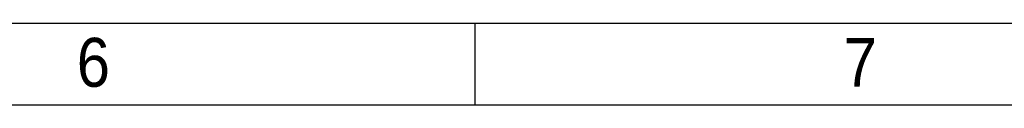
# Model space of a CAD drawing. Header units: millimetres. Extents: x 8 to 294, y 5 to 205.
# Tile 12 of 15: x 197.16 to 242.23, y 201.27 to 205. Entities that reach past the tile are written whole.
import ezdxf

# ---------------------------------------------------------------- set-up
doc = ezdxf.new("R2010")
doc.units = ezdxf.units.MM
doc.layers.add('SLD-0', color=7, linetype='Continuous')
doc.layers.add('圖框線條', color=7, linetype='Continuous')
doc.styles.add('SLDTEXTSTYLE0', font='GOTHIC.TTF', dxfattribs={"width": 0.913})

msp = doc.modelspace()

# ---------------------------------------------------------------- linework, layer by layer
at = {"layer": '圖框線條', "color": 133, "linetype": 'Continuous', "true_color": 0x71e1c5}
for p, q in [((7.68664, 205), (291.90934, 205)), ((218.00488, 201.26866), (218.00488, 205)), ((7.68664, 201.26866), (288.178, 201.26866))]:
    msp.add_line(p, q, dxfattribs=at)

# ---------------------------------------------------------------- texts
at = {"layer": 'SLD-0', "color": 3, "true_color": 0x00ff00, "char_height": 2.23881, "attachment_point": 1, "style": 'SLDTEXTSTYLE0'}
for s, insert in [('6', (199.77359, 204.3305)), ('7', (234.87871, 204.3305)), ('7', (234.87871, 204.3305))]:
    msp.add_mtext(s, dxfattribs=dict(at, insert=insert))

doc.saveas('drawing.dxf')
